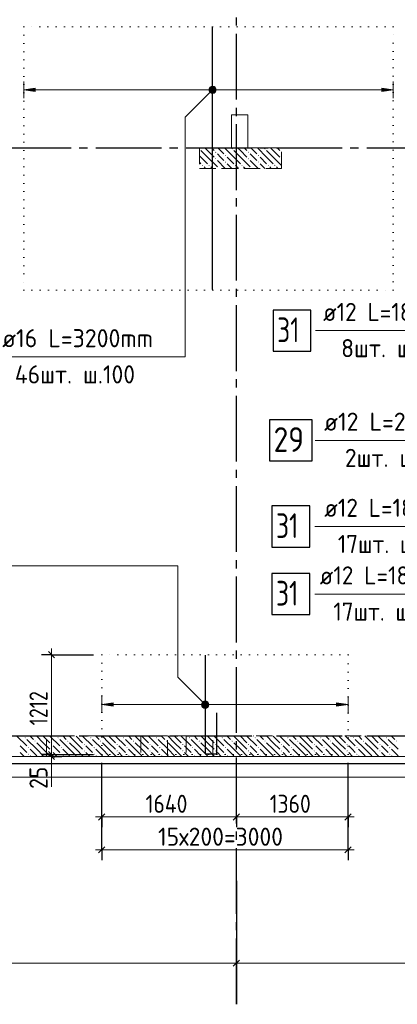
# Model space of a CAD drawing. Header units: millimetres. Extents: x 0 to 59400, y 0 to 42000.
# Tile 6 of 32: x 17174 to 21773, y 16519 to 28490. Entities that reach past the tile are written whole.
import ezdxf

# ---------------------------------------------------------------- set-up
doc = ezdxf.new("R2010")
doc.units = ezdxf.units.MM
for name, pattern in [('______2', [270, 200, -70]), ('______5', [1100, 800, -100, 100, -100]), ('______9', [100, 0, -100])]:
    doc.linetypes.add(name, pattern=pattern)
for name, color, linetype, lineweight in [('Standard', 7, 'Continuous', 25), ('ДОП Верх по У', 7, 'Continuous', 18), ('ЖБ Перекрытие верхний уровень_1', 7, 'Continuous', 18), ('Позиционная метка номер позиции', 7, 'Continuous', 13), ('Размерная линия_ общее', 7, 'Continuous', 13)]:
    doc.layers.add(name, color=color, linetype=linetype, lineweight=lineweight)
for name, color, linetype, lineweight, true_color in [('ЖБ Пилон', 7, '______2', 13, 0xa0a0a0), ('ЖБ Стена верхний уровень', 7, '______2', 13, 0x656565), ('Оси', 7, '______5', 13, 0x656565)]:
    doc.layers.add(name, color=color, linetype=linetype, lineweight=lineweight, true_color=true_color)
doc.styles.add('ISOCPEUR', font='txt')

msp = doc.modelspace()

# ---------------------------------------------------------------- hatches: boundary and pattern name
at = {"layer": 'ДОП Верх по У', "linetype": 'Continuous', "lineweight": 13, "transparency": 33554687}
for points in [[(17363, 27617), (17223, 27637), (17363, 27657)], [(18313, 20143), (18173, 20163), (18313, 20183)]]:
    msp.add_hatch(color=7, dxfattribs=at).paths.add_polyline_path(points, flags=16)
for points in [[(21583, 27617), (21723, 27637), (21583, 27657)], [(21033, 20143), (21173, 20163), (21033, 20183)]]:
    msp.add_hatch(color=7, dxfattribs=at).paths.add_polyline_path(points)
at = {"layer": 'ЖБ Пилон', "linetype": 'Continuous', "lineweight": 18, "transparency": 33554687}
for points in [[(19363, 26924), (19367, 26920), (19363, 26915)], [(19554, 26880), (19561, 26886), (19567, 26880), (19561, 26873)], [(19674, 26840), (19681, 26846), (19687, 26840), (19681, 26833)], [(19754, 26920), (19761, 26926), (19767, 26920), (19761, 26913)], [(19954, 26880), (19961, 26886), (19967, 26880), (19961, 26873)], [(20074, 26840), (20081, 26846), (20087, 26840), (20081, 26833)], [(20154, 26920), (20161, 26926), (20167, 26920), (20161, 26913)], [(20354, 26880), (20361, 26886), (20363, 26884), (20363, 26875), (20361, 26873)], [(19394, 26720), (19401, 26726), (19407, 26720), (19401, 26713)], [(19474, 26720), (19481, 26726), (19487, 26720), (19481, 26713)], [(19554, 26800), (19561, 26806), (19567, 26800), (19561, 26793)], [(19674, 26760), (19681, 26766), (19687, 26760), (19681, 26753)], [(19794, 26720), (19801, 26726), (19807, 26720), (19801, 26713)], [(19874, 26720), (19881, 26726), (19887, 26720), (19881, 26713)], [(19954, 26800), (19961, 26806), (19967, 26800), (19961, 26793)], [(20074, 26760), (20081, 26766), (20087, 26760), (20081, 26753)], [(20194, 26720), (20201, 26726), (20207, 26720), (20201, 26713)], [(20274, 26720), (20281, 26726), (20287, 26720), (20281, 26713)], [(20354, 26800), (20361, 26806), (20363, 26804), (20363, 26795), (20361, 26793)], [(19597, 26682), (19601, 26686), (19605, 26682)], [(19997, 26682), (20001, 26686), (20005, 26682)]]:
    msp.add_hatch(color=7, dxfattribs=at).paths.add_polyline_path(points, flags=16)
at = {"layer": 'ЖБ Стена верхний уровень', "linetype": 'Continuous', "lineweight": 18, "transparency": 33554687}
for points in [[(17234, 19760), (17241, 19766), (17247, 19760), (17241, 19753)], [(17634, 19760), (17641, 19766), (17647, 19760), (17641, 19753)], [(18034, 19760), (18041, 19766), (18047, 19760), (18041, 19753)], [(18434, 19760), (18441, 19766), (18447, 19760), (18441, 19753)], [(18834, 19760), (18841, 19766), (18847, 19760), (18841, 19753)], [(19234, 19760), (19241, 19766), (19247, 19760), (19241, 19753)], [(19634, 19760), (19641, 19766), (19647, 19760), (19641, 19753)], [(20034, 19760), (20041, 19766), (20047, 19760), (20041, 19753)], [(20434, 19760), (20441, 19766), (20447, 19760), (20441, 19753)], [(20834, 19760), (20841, 19766), (20847, 19760), (20841, 19753)], [(21234, 19760), (21241, 19766), (21247, 19760), (21241, 19753)], [(21634, 19760), (21641, 19766), (21647, 19760), (21641, 19753)], [(17274, 19640), (17281, 19646), (17287, 19640), (17281, 19633)], [(17354, 19720), (17361, 19726), (17367, 19720), (17361, 19713)], [(17554, 19680), (17561, 19686), (17567, 19680), (17561, 19673)], [(17674, 19640), (17681, 19646), (17687, 19640), (17681, 19633)], [(17754, 19720), (17761, 19726), (17767, 19720), (17761, 19713)], [(17954, 19680), (17961, 19686), (17967, 19680), (17961, 19673)], [(18074, 19640), (18081, 19646), (18087, 19640), (18081, 19633)], [(18154, 19720), (18161, 19726), (18167, 19720), (18161, 19713)], [(18354, 19680), (18361, 19686), (18367, 19680), (18361, 19673)], [(18474, 19640), (18481, 19646), (18487, 19640), (18481, 19633)], [(18554, 19720), (18561, 19726), (18567, 19720), (18561, 19713)], [(18754, 19680), (18761, 19686), (18767, 19680), (18761, 19673)], [(18874, 19640), (18881, 19646), (18887, 19640), (18881, 19633)], [(18954, 19720), (18961, 19726), (18967, 19720), (18961, 19713)], [(19154, 19680), (19161, 19686), (19167, 19680), (19161, 19673)], [(19274, 19640), (19281, 19646), (19287, 19640), (19281, 19633)], [(19354, 19720), (19361, 19726), (19367, 19720), (19361, 19713)], [(19554, 19680), (19561, 19686), (19567, 19680), (19561, 19673)], [(19674, 19640), (19681, 19646), (19687, 19640), (19681, 19633)], [(19754, 19720), (19761, 19726), (19767, 19720), (19761, 19713)], [(19954, 19680), (19961, 19686), (19967, 19680), (19961, 19673)], [(20074, 19640), (20081, 19646), (20087, 19640), (20081, 19633)], [(20154, 19720), (20161, 19726), (20167, 19720), (20161, 19713)], [(20354, 19680), (20361, 19686), (20367, 19680), (20361, 19673)], [(20474, 19640), (20481, 19646), (20487, 19640), (20481, 19633)], [(20554, 19720), (20561, 19726), (20567, 19720), (20561, 19713)], [(20754, 19680), (20761, 19686), (20767, 19680), (20761, 19673)], [(20874, 19640), (20881, 19646), (20887, 19640), (20881, 19633)], [(20954, 19720), (20961, 19726), (20967, 19720), (20961, 19713)], [(21154, 19680), (21161, 19686), (21167, 19680), (21161, 19673)], [(21274, 19640), (21281, 19646), (21287, 19640), (21281, 19633)], [(21354, 19720), (21361, 19726), (21367, 19720), (21361, 19713)], [(21554, 19680), (21561, 19686), (21567, 19680), (21561, 19673)], [(21674, 19640), (21681, 19646), (21687, 19640), (21681, 19633)], [(21754, 19720), (21761, 19726), (21767, 19720), (21761, 19713)], [(17274, 19560), (17281, 19566), (17287, 19560), (17281, 19553)], [(17554, 19600), (17561, 19606), (17567, 19600), (17561, 19593)], [(17674, 19560), (17681, 19566), (17687, 19560), (17681, 19553)], [(17954, 19600), (17961, 19606), (17967, 19600), (17961, 19593)], [(18074, 19560), (18081, 19566), (18087, 19560), (18081, 19553)], [(18354, 19600), (18361, 19606), (18367, 19600), (18361, 19593)], [(18474, 19560), (18481, 19566), (18487, 19560), (18481, 19553)], [(18754, 19600), (18761, 19606), (18767, 19600), (18761, 19593)], [(18874, 19560), (18881, 19566), (18887, 19560), (18881, 19553)], [(19154, 19600), (19161, 19606), (19167, 19600), (19161, 19593)], [(19274, 19560), (19281, 19566), (19287, 19560), (19281, 19553)], [(19554, 19600), (19561, 19606), (19567, 19600), (19561, 19593)], [(19674, 19560), (19681, 19566), (19687, 19560), (19681, 19553)], [(19954, 19600), (19961, 19606), (19967, 19600), (19961, 19593)], [(20074, 19560), (20081, 19566), (20087, 19560), (20081, 19553)], [(20354, 19600), (20361, 19606), (20367, 19600), (20361, 19593)], [(20474, 19560), (20481, 19566), (20487, 19560), (20481, 19553)], [(20754, 19600), (20761, 19606), (20767, 19600), (20761, 19593)], [(20874, 19560), (20881, 19566), (20887, 19560), (20881, 19553)], [(21154, 19600), (21161, 19606), (21167, 19600), (21161, 19593)], [(21274, 19560), (21281, 19566), (21287, 19560), (21281, 19553)], [(21554, 19600), (21561, 19606), (21567, 19600), (21561, 19593)], [(21674, 19560), (21681, 19566), (21687, 19560), (21681, 19553)]]:
    msp.add_hatch(color=7, dxfattribs=at).paths.add_polyline_path(points, flags=16)
at = {"layer": 'Позиционная метка номер позиции', "linetype": 'Continuous', "lineweight": 13, "transparency": 33554687}
for points in [[(19555, 27605), (19491, 27669), (19479, 27648)], [(19566, 27626), (19511, 27680), (19491, 27669)], [(19566, 27626), (19491, 27669), (19555, 27605)], [(19566, 27648), (19534, 27680), (19511, 27680)], [(19566, 27648), (19511, 27680), (19566, 27626)], [(19534, 27680), (19566, 27648), (19555, 27669)], [(19555, 27605), (19479, 27648), (19534, 27594)], [(19534, 27594), (19479, 27648), (19479, 27626)], [(19534, 27594), (19479, 27626), (19511, 27594)], [(19511, 27594), (19479, 27626), (19491, 27605)], [(19401, 20131), (19444, 20206), (19389, 20152)], [(19389, 20152), (19444, 20206), (19421, 20206)], [(19389, 20152), (19421, 20206), (19389, 20174)], [(19389, 20174), (19421, 20206), (19401, 20195)], [(19401, 20131), (19465, 20195), (19444, 20206)], [(19421, 20120), (19465, 20195), (19401, 20131)], [(19421, 20120), (19476, 20174), (19465, 20195)], [(19444, 20120), (19476, 20174), (19421, 20120)], [(19444, 20120), (19476, 20152), (19476, 20174)], [(19476, 20152), (19444, 20120), (19465, 20131)]]:
    msp.add_hatch(color=7, dxfattribs=at).paths.add_polyline_path(points)

# ---------------------------------------------------------------- linework, layer by layer
at = {"layer": 'Standard', "color": 7, "linetype": '______9', "lineweight": 13, "transparency": 33554687}
for p, q in [((21723, 28402), (17223, 28402)), ((17223, 28402), (17223, 25202)), ((21723, 25202), (21723, 28402)), ((17223, 25202), (21723, 25202)), ((21173, 20769), (18173, 20769)), ((18173, 20769), (18173, 19557)), ((21173, 19557), (21173, 20769)), ((18173, 19557), (21173, 19557))]:
    msp.add_line(p, q, dxfattribs=at)
at = {"layer": 'Standard', "color": 7, "linetype": 'Continuous', "lineweight": 13, "transparency": 33554687}
for points in [[(59400, 42000), (0, 42000), (0, 19532), (59400, 19532), (59400, 42000)], [(6813, 19282), (55406, 19282), (55406, 38032), (6813, 38032), (6813, 19282)], [(6813, 19532), (55406, 19532), (55406, 38032), (6813, 38032), (6813, 19532)]]:
    msp.add_lwpolyline(points, dxfattribs=at)
at = {"layer": 'Standard', "color": 254, "linetype": 'Continuous', "lineweight": 25, "true_color": 0xc4c4ff, "transparency": 33554687}
msp.add_lwpolyline([(7673, 19449), (55215, 19449), (55215, 38101), (7673, 38101), (7673, 19449)], dxfattribs=at)
at = {"layer": 'ДОП Верх по У', "color": 7, "linetype": 'Continuous', "lineweight": 25, "transparency": 33554687}
msp.add_line((19523, 25210), (19523, 28394), dxfattribs=at)
at = {"layer": 'ДОП Верх по У', "color": 251, "linetype": 'Continuous', "lineweight": 13, "true_color": 0x494949, "transparency": 33554687}
for p, q in [((17223, 27637), (17223, 27737)), ((17223, 27637), (17363, 27657)), ((17363, 27657), (17363, 27617)), ((21723, 27637), (21583, 27657)), ((21583, 27657), (21583, 27617)), ((21723, 27637), (21723, 27737)), ((17363, 27617), (17223, 27637)), ((17223, 27637), (17223, 27537)), ((17223, 27637), (17223, 27637)), ((17363, 27637), (21583, 27637)), ((21583, 27617), (21723, 27637)), ((21723, 27637), (21723, 27537)), ((21723, 27637), (21723, 27637)), ((18173, 20163), (18173, 20263)), ((21173, 20163), (21173, 20263)), ((18173, 20163), (18313, 20183)), ((18313, 20143), (18173, 20163)), ((18173, 20163), (18173, 20063)), ((18173, 20163), (18173, 20163)), ((18313, 20183), (18313, 20143)), ((18313, 20163), (21033, 20163)), ((21173, 20163), (21033, 20183)), ((21033, 20183), (21033, 20143)), ((21033, 20143), (21173, 20163)), ((21173, 20163), (21173, 20063)), ((21173, 20163), (21173, 20163))]:
    msp.add_line(p, q, dxfattribs=at)
at = {"layer": 'ДОП Верх по У', "color": 7, "linetype": 'Continuous', "lineweight": 25, "transparency": 33554687}
for points in [[(20260, 24460), (20720, 24460), (20720, 24960), (20260, 24960), (20260, 24460)], [(20216, 23126), (20736, 23126), (20736, 23626), (20216, 23626), (20216, 23126)], [(20246, 22079), (20706, 22079), (20706, 22579), (20246, 22579), (20246, 22079)], [(20246, 21257), (20706, 21257), (20706, 21757), (20246, 21757), (20246, 21257)], [(19433, 20763), (19433, 19563), (19575, 19563), (19575, 20063)]]:
    msp.add_lwpolyline(points, dxfattribs=at)
at = {"layer": 'ЖБ Перекрытие верхний уровень_1', "color": 7, "linetype": 'Continuous', "lineweight": 18, "transparency": 33554687}
for p, q in [((19953, 27332), (19753, 27332)), ((19753, 27332), (19753, 26932)), ((19953, 26932), (19953, 27332)), ((19753, 26932), (19953, 26932)), ((9063, 19532), (22663, 19532))]:
    msp.add_line(p, q, dxfattribs=at)
at = {"layer": 'ЖБ Пилон', "color": 253, "linetype": '______2', "lineweight": 13, "true_color": 0xa0a0a0, "transparency": 33554687}
for p, q in [((20363, 26932), (19363, 26932)), ((19363, 26932), (19363, 26682)), ((20363, 26682), (20363, 26932)), ((19363, 26682), (20363, 26682))]:
    msp.add_line(p, q, dxfattribs=at)
at = {"layer": 'ЖБ Пилон', "color": 9, "linetype": 'Continuous', "lineweight": 18, "true_color": 0xc7c7c7, "transparency": 33554687}
for p, q in [((19381, 26820), (19363, 26837)), ((19381, 26900), (19461, 26820)), ((19381, 26820), (19461, 26740)), ((19461, 26900), (19428, 26932)), ((19461, 26900), (19541, 26820)), ((19461, 26820), (19581, 26700)), ((19508, 26932), (19541, 26900)), ((19621, 26820), (19581, 26860)), ((19588, 26932), (19661, 26860)), ((19661, 26780), (19621, 26820)), ((19781, 26820), (19668, 26932)), ((19701, 26820), (19781, 26740)), ((19781, 26900), (19861, 26820)), ((19781, 26820), (19861, 26740)), ((19861, 26900), (19828, 26932)), ((19861, 26900), (19941, 26820)), ((19861, 26820), (19981, 26700)), ((19908, 26932), (19941, 26900)), ((20021, 26820), (19981, 26860)), ((19988, 26932), (20061, 26860)), ((20061, 26780), (20021, 26820)), ((20181, 26820), (20068, 26932)), ((20101, 26820), (20181, 26740)), ((20181, 26900), (20261, 26820)), ((20181, 26820), (20261, 26740)), ((20261, 26900), (20228, 26932)), ((20261, 26900), (20341, 26820)), ((20261, 26820), (20363, 26717)), ((20308, 26932), (20341, 26900)), ((19363, 26757), (19381, 26740)), ((19438, 26682), (19421, 26700)), ((19501, 26700), (19518, 26682)), ((19581, 26780), (19678, 26682)), ((19701, 26740), (19758, 26682)), ((19838, 26682), (19821, 26700)), ((19901, 26700), (19918, 26682)), ((19981, 26780), (20078, 26682)), ((20101, 26740), (20158, 26682)), ((20238, 26682), (20221, 26700)), ((20301, 26700), (20318, 26682))]:
    msp.add_line(p, q, dxfattribs=at)
at = {"layer": 'ЖБ Стена верхний уровень', "color": 251, "linetype": '______2', "lineweight": 13, "true_color": 0x656565, "transparency": 33554687}
for p, q in [((17501, 19782), (17124, 19782)), ((17501, 19532), (17501, 19782)), ((18650, 19782), (17501, 19782)), ((18650, 19782), (18650, 19532)), ((18975, 19782), (18650, 19782)), ((18975, 19532), (18975, 19782)), ((19200, 19782), (18975, 19782)), ((19200, 19782), (19200, 19532)), ((19525, 19782), (19200, 19782)), ((19525, 19532), (19525, 19782)), ((22413, 19782), (19525, 19782)), ((17124, 19532), (17501, 19532)), ((17501, 19532), (18650, 19532)), ((18650, 19532), (18975, 19532)), ((18975, 19532), (19200, 19532)), ((19200, 19532), (19525, 19532)), ((19525, 19532), (22413, 19532))]:
    msp.add_line(p, q, dxfattribs=at)
at = {"layer": 'ЖБ Стена верхний уровень', "color": 9, "linetype": 'Continuous', "lineweight": 18, "true_color": 0xc7c7c7, "transparency": 33554687}
for p, q in [((17141, 19780), (17261, 19660)), ((17218, 19782), (17221, 19780)), ((17298, 19782), (17341, 19740)), ((17461, 19700), (17378, 19782)), ((17461, 19780), (17541, 19700)), ((17541, 19780), (17661, 19660)), ((17618, 19782), (17621, 19780)), ((17698, 19782), (17741, 19740)), ((17861, 19700), (17778, 19782)), ((17861, 19780), (17941, 19700)), ((17941, 19780), (18061, 19660)), ((18018, 19782), (18021, 19780)), ((18098, 19782), (18141, 19740)), ((18261, 19700), (18178, 19782)), ((18261, 19780), (18341, 19700)), ((18341, 19780), (18461, 19660)), ((18418, 19782), (18421, 19780)), ((18498, 19782), (18541, 19740)), ((18661, 19700), (18578, 19782)), ((18661, 19780), (18741, 19700)), ((18741, 19780), (18861, 19660)), ((18818, 19782), (18821, 19780)), ((18898, 19782), (18941, 19740)), ((19061, 19700), (18978, 19782)), ((19061, 19780), (19141, 19700)), ((19141, 19780), (19261, 19660)), ((19218, 19782), (19221, 19780)), ((19298, 19782), (19341, 19740)), ((19461, 19700), (19378, 19782)), ((19461, 19780), (19541, 19700)), ((19541, 19780), (19661, 19660)), ((19618, 19782), (19621, 19780)), ((19698, 19782), (19741, 19740)), ((19861, 19700), (19778, 19782)), ((19861, 19780), (19941, 19700)), ((19941, 19780), (20061, 19660)), ((20018, 19782), (20021, 19780)), ((20098, 19782), (20141, 19740)), ((20261, 19700), (20178, 19782)), ((20261, 19780), (20341, 19700)), ((20341, 19780), (20461, 19660)), ((20418, 19782), (20421, 19780)), ((20498, 19782), (20541, 19740)), ((20661, 19700), (20578, 19782)), ((20661, 19780), (20741, 19700)), ((20741, 19780), (20861, 19660)), ((20818, 19782), (20821, 19780)), ((20898, 19782), (20941, 19740)), ((21061, 19700), (20978, 19782)), ((21061, 19780), (21141, 19700)), ((21141, 19780), (21261, 19660)), ((21218, 19782), (21221, 19780)), ((21298, 19782), (21341, 19740)), ((21461, 19700), (21378, 19782)), ((21461, 19780), (21541, 19700)), ((21541, 19780), (21661, 19660)), ((21618, 19782), (21621, 19780)), ((21698, 19782), (21741, 19740)), ((17221, 19620), (17181, 19660)), ((17381, 19620), (17261, 19740)), ((17381, 19700), (17461, 19620)), ((17461, 19700), (17541, 19620)), ((17621, 19620), (17581, 19660)), ((17781, 19620), (17661, 19740)), ((17781, 19700), (17861, 19620)), ((17861, 19700), (17941, 19620)), ((18021, 19620), (17981, 19660)), ((18181, 19620), (18061, 19740)), ((18181, 19700), (18261, 19620)), ((18261, 19700), (18341, 19620)), ((18421, 19620), (18381, 19660)), ((18581, 19620), (18461, 19740)), ((18581, 19700), (18661, 19620)), ((18661, 19700), (18741, 19620)), ((18821, 19620), (18781, 19660)), ((18981, 19620), (18861, 19740)), ((18981, 19700), (19061, 19620)), ((19061, 19700), (19141, 19620)), ((19221, 19620), (19181, 19660)), ((19381, 19620), (19261, 19740)), ((19381, 19700), (19461, 19620)), ((19461, 19700), (19541, 19620)), ((19621, 19620), (19581, 19660)), ((19781, 19620), (19661, 19740)), ((19781, 19700), (19861, 19620)), ((19861, 19700), (19941, 19620)), ((20021, 19620), (19981, 19660)), ((20181, 19620), (20061, 19740)), ((20181, 19700), (20261, 19620)), ((20261, 19700), (20341, 19620)), ((20421, 19620), (20381, 19660)), ((20581, 19620), (20461, 19740)), ((20581, 19700), (20661, 19620)), ((20661, 19700), (20741, 19620)), ((20821, 19620), (20781, 19660)), ((20981, 19620), (20861, 19740)), ((20981, 19700), (21061, 19620)), ((21061, 19700), (21141, 19620)), ((21221, 19620), (21181, 19660)), ((21381, 19620), (21261, 19740)), ((21381, 19700), (21461, 19620)), ((21461, 19700), (21541, 19620)), ((21621, 19620), (21581, 19660)), ((21781, 19620), (21661, 19740)), ((17181, 19580), (17228, 19532)), ((17261, 19580), (17221, 19620)), ((17301, 19620), (17381, 19540)), ((17301, 19540), (17308, 19532)), ((17381, 19620), (17461, 19540)), ((17461, 19620), (17548, 19532)), ((17581, 19580), (17628, 19532)), ((17661, 19580), (17621, 19620)), ((17701, 19620), (17781, 19540)), ((17701, 19540), (17708, 19532)), ((17781, 19620), (17861, 19540)), ((17861, 19620), (17948, 19532)), ((17981, 19580), (18028, 19532)), ((18061, 19580), (18021, 19620)), ((18101, 19620), (18181, 19540)), ((18101, 19540), (18108, 19532)), ((18181, 19620), (18261, 19540)), ((18261, 19620), (18348, 19532)), ((18381, 19580), (18428, 19532)), ((18461, 19580), (18421, 19620)), ((18501, 19620), (18581, 19540)), ((18501, 19540), (18508, 19532)), ((18581, 19620), (18661, 19540)), ((18661, 19620), (18748, 19532)), ((18781, 19580), (18828, 19532)), ((18861, 19580), (18821, 19620)), ((18901, 19620), (18981, 19540)), ((18901, 19540), (18908, 19532)), ((18981, 19620), (19061, 19540)), ((19061, 19620), (19148, 19532)), ((19181, 19580), (19228, 19532)), ((19261, 19580), (19221, 19620)), ((19301, 19620), (19381, 19540)), ((19301, 19540), (19308, 19532)), ((19381, 19620), (19461, 19540)), ((19461, 19620), (19548, 19532)), ((19581, 19580), (19628, 19532)), ((19661, 19580), (19621, 19620)), ((19701, 19620), (19781, 19540)), ((19701, 19540), (19708, 19532)), ((19781, 19620), (19861, 19540)), ((19861, 19620), (19948, 19532)), ((19981, 19580), (20028, 19532)), ((20061, 19580), (20021, 19620)), ((20101, 19620), (20181, 19540)), ((20101, 19540), (20108, 19532)), ((20181, 19620), (20261, 19540)), ((20261, 19620), (20348, 19532)), ((20381, 19580), (20428, 19532)), ((20461, 19580), (20421, 19620)), ((20501, 19620), (20581, 19540)), ((20501, 19540), (20508, 19532)), ((20581, 19620), (20661, 19540)), ((20661, 19620), (20748, 19532)), ((20781, 19580), (20828, 19532)), ((20861, 19580), (20821, 19620)), ((20901, 19620), (20981, 19540)), ((20901, 19540), (20908, 19532)), ((20981, 19620), (21061, 19540)), ((21061, 19620), (21148, 19532)), ((21181, 19580), (21228, 19532)), ((21261, 19580), (21221, 19620)), ((21301, 19620), (21381, 19540)), ((21301, 19540), (21308, 19532)), ((21381, 19620), (21461, 19540)), ((21461, 19620), (21548, 19532)), ((21581, 19580), (21628, 19532)), ((21661, 19580), (21621, 19620)), ((21701, 19620), (21781, 19540)), ((21701, 19540), (21708, 19532))]:
    msp.add_line(p, q, dxfattribs=at)
at = {"layer": 'Оси', "color": 8, "linetype": '______5', "lineweight": -3, "transparency": 33554687}
for p, q in [((19813, 16519), (19813, 38805)), ((3800, 26932), (38610, 26932)), ((3800, 19782), (49030, 19782))]:
    msp.add_line(p, q, dxfattribs=at)
at = {"layer": 'Оси', "color": 7, "linetype": 'Continuous', "lineweight": 25, "transparency": 33554687}
msp.add_line((19813, 18019), (19813, 16519), dxfattribs=at)
at = {"layer": 'Позиционная метка номер позиции', "color": 7, "linetype": 'Continuous', "lineweight": 13, "transparency": 33554687}
for p, q in [((19491, 27669), (19491, 27669)), ((19555, 27669), (19555, 27669)), ((19491, 27605), (19491, 27605)), ((19555, 27605), (19555, 27605)), ((19401, 20195), (19401, 20195)), ((19401, 20131), (19401, 20131)), ((19465, 20195), (19465, 20195)), ((19465, 20131), (19465, 20131))]:
    msp.add_line(p, q, dxfattribs=at)
at = {"layer": 'Позиционная метка номер позиции', "color": 251, "linetype": 'Continuous', "lineweight": 13, "true_color": 0x656565, "transparency": 33554687}
msp.add_line((17563, 19532), (17563, 19162), dxfattribs=at)
at = {"layer": 'Позиционная метка номер позиции', "color": 7, "linetype": 'Continuous', "lineweight": 13, "transparency": 33554687}
for points in [[(19523, 27637), (19189, 27304), (19189, 24391), (16878, 24391)], [(23423, 26156), (23089, 25823), (23089, 24710), (20778, 24710)], [(25223, 21316), (24493, 21316), (24493, 23376), (20773, 23376)], [(24323, 21163), (23989, 21496), (23989, 22329), (20768, 22329)], [(19433, 20163), (19099, 20496), (19099, 21849), (16915, 21849)], [(24053, 20021), (23719, 20354), (23719, 21507), (20768, 21507)]]:
    msp.add_lwpolyline(points, dxfattribs=at)
for centre in [(19523, 27637), (19433, 20163)]:
    msp.add_circle(centre, 45, dxfattribs=at)
at = {"layer": 'Размерная линия_ общее', "color": 251, "linetype": 'Continuous', "lineweight": 13, "true_color": 0x656565, "transparency": 33554687}
for p, q in [((17563, 20769), (17563, 20844)), ((17563, 19557), (17563, 19532)), ((17563, 19532), (17563, 19457)), ((18173, 18797), (18098, 18797)), ((18173, 18797), (19813, 18797)), ((19813, 18797), (21173, 18797)), ((21173, 18797), (21248, 18797)), ((18173, 18397), (18098, 18397)), ((18173, 18397), (21173, 18397)), ((21173, 18397), (21248, 18397))]:
    msp.add_line(p, q, dxfattribs=at)
at = {"layer": 'Размерная линия_ общее', "color": 251, "linetype": 'Continuous', "lineweight": -3, "true_color": 0x656565, "transparency": 33554687}
for p, q in [((17563, 20769), (17438, 20769)), ((17563, 20769), (17688, 20769)), ((17563, 20769), (18073, 20769)), ((17563, 19557), (17438, 19557)), ((17563, 19532), (17438, 19532)), ((17563, 19557), (17688, 19557)), ((17563, 19557), (18073, 19557)), ((17563, 19532), (17688, 19532)), ((17563, 19532), (17599, 19532)), ((18173, 18797), (18173, 19457)), ((18173, 18397), (18173, 19457)), ((21173, 18797), (21173, 19457)), ((21173, 18397), (21173, 19457)), ((18173, 18797), (18173, 18922)), ((19813, 18797), (19813, 18922)), ((21173, 18797), (21173, 18922)), ((18173, 18797), (18173, 18672)), ((19813, 18797), (19813, 18802)), ((19813, 18797), (19813, 18672)), ((21173, 18797), (21173, 18672)), ((18173, 18397), (18173, 18522)), ((21173, 18397), (21173, 18522)), ((18173, 18397), (18173, 18272)), ((21173, 18397), (21173, 18272))]:
    msp.add_line(p, q, dxfattribs=at)
at = {"layer": 'Размерная линия_ общее', "color": 251, "linetype": 'Continuous', "lineweight": 25, "true_color": 0x656565, "transparency": 33554687}
for p, q in [((17525, 20807), (17600, 20731)), ((17525, 19594), (17600, 19519)), ((17525, 19570), (17600, 19494)), ((18135, 18760), (18210, 18835)), ((19775, 18760), (19850, 18835)), ((21135, 18760), (21210, 18835)), ((18135, 18360), (18210, 18435)), ((21135, 18360), (21210, 18435))]:
    msp.add_line(p, q, dxfattribs=at)
at = {"layer": 'Размерная линия_ общее', "color": 253, "linetype": 'Continuous', "lineweight": -3, "true_color": 0xa0a0a0, "transparency": 33554687}
for q in [(19813, 17144), (19813, 16894), (19813, 16719)]:
    msp.add_line((19813, 17019), q, dxfattribs=at)
at = {"layer": 'Размерная линия_ общее', "color": 7, "linetype": 'Continuous', "lineweight": 13, "transparency": 33554687}
for p, q in [((13813, 17019), (19813, 17019)), ((19813, 17019), (25063, 17019))]:
    msp.add_line(p, q, dxfattribs=at)
at = {"layer": 'Размерная линия_ общее', "color": 7, "linetype": 'Continuous', "lineweight": 25, "transparency": 33554687}
msp.add_line((19775, 16982), (19850, 17057), dxfattribs=at)
at = {"layer": 'Размерная линия_ общее', "color": 251, "linetype": 'Continuous', "lineweight": 13, "true_color": 0x656565, "transparency": 33554687}
msp.add_lwpolyline([(17563, 20769), (17563, 19820), (17563, 19820), (17563, 19557)], dxfattribs=at)

# ---------------------------------------------------------------- texts
at = {"layer": 'ДОП Верх по У', "color": 7, "linetype": 'Continuous', "lineweight": 13, "transparency": 33554687, "attachment_point": 7, "style": 'ISOCPEUR'}
for s, insert, char_height, width in [('\\W0.94;ø12 L=1830mm ', (20868, 24827), 220, 2104.38), ('\\W0.75;31', (20310, 24570), 300, 472.28), ('\\W0.96;ø16 L=3200mm ', (16961, 24508), 220, 2150.52), ('\\W0.95;8шт. ш.100 ', (21088, 24387), 220, 1665.53), ('\\W0.95;46шт. ш.100 ', (17115, 24068), 220, 1842.01), ('\\W0.96;ø12 L=2340mm ', (20881, 23493), 220, 2172.61), ('\\W0.87;29', (20266, 23236), 300, 550.82), ('\\W0.95;2шт. ш.100 ', (21134, 23053), 220, 1665.52), ('\\W0.94;ø12 L=1830mm ', (20883, 22446), 220, 2104.37), ('\\W0.75;31', (20296, 22189), 300, 472.29), ('\\W0.93;17шт. ш.100 ', (21048, 22006), 220, 1773.34), ('\\W0.94;ø12 L=1830mm ', (20828, 21624), 220, 2104.38), ('\\W0.75;31', (20296, 21367), 300, 472.29), ('\\W0.93;17шт. ш.100 ', (20993, 21184), 220, 1773.35)]:
    msp.add_mtext(s, dxfattribs=dict(at, insert=insert, char_height=char_height, width=width))
at = {"layer": 'Размерная линия_ общее', "color": 251, "linetype": 'Continuous', "lineweight": 25, "true_color": 0x656565, "transparency": 33554687, "char_height": 220, "attachment_point": 7, "rotation": 90, "style": 'ISOCPEUR'}
for s, insert, width in [('\\W0.80;1212', (17513, 19910), 615.71), ('\\W0.87;25', (17513, 19138), 403.94)]:
    msp.add_mtext(s, dxfattribs=dict(at, insert=insert, width=width))
at = {"layer": 'Размерная линия_ общее', "color": 251, "linetype": 'Continuous', "lineweight": 25, "true_color": 0x656565, "transparency": 33554687, "char_height": 220, "attachment_point": 7, "style": 'ISOCPEUR'}
for s, insert, width in [('\\W0.87;1640', (18707, 18847), 689.42), ('\\W0.87;1360', (20218, 18847), 666.9), ('\\W0.95;15х200=3000', (18859, 18447), 1753.13)]:
    msp.add_mtext(s, dxfattribs=dict(at, insert=insert, width=width))

doc.saveas('drawing.dxf')
